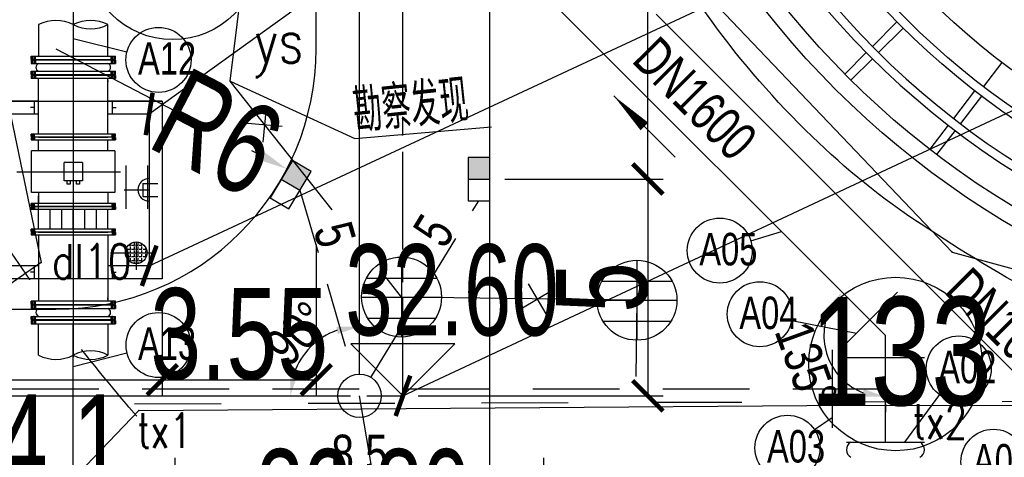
# Model space of a CAD drawing. Header units: millimetres. Extents: x 1371 to 38096, y 232 to 174236.
# Tile 30 of 84: x 19113 to 19135, y 86990 to 87000. Entities that reach past the tile are written whole.
import ezdxf

# ---------------------------------------------------------------- set-up
doc = ezdxf.new("R2010")
doc.units = ezdxf.units.MM
doc.header["$LTSCALE"] = 10
for name, pattern in [('CENTER2', [1.125, 0.75, -0.125, 0.125, -0.125]), ('CONTINOUS', [0]), ('DASHED', [0.75, 0.5, -0.25]), ('X22', [10, 6, -1.2, 1.6, -1.2]), ('X23', [18, 6, -2, 6, -1.2, 1.6, -1.2]), ('X6', [2, 1, -1])]:
    doc.linetypes.add(name, pattern=pattern)
for name, color, linetype in [('0提标-单体内线', 31, 'Continuous'), ('0提标-单体外线', 1, 'Continuous'), ('0提标-单体编号-平面图', 3, 'Continuous'), ('0提标-单体编号-管线图', 2, 'Continuous'), ('0提标-坐标', 3, 'Continuous'), ('0提标-尺寸标注-平面 定位图', 3, 'Continuous'), ('0提标-管-中水管', 2, '回用管'), ('0提标-管-工艺管', 1, '工艺管'), ('0提标-管-工艺管标注', 2, 'CONTINOUS'), ('0提标-管-管位', 3, 'CONTINOUS'), ('0提标-管-给水管标注', 3, 'CONTINOUS'), ('0提标-管-雨水插旗', 2, 'Continuous'), ('0提标-管-雨水管', 4, '厂区雨水管'), ('0提标-管-雨水连管', 3, 'DASHED'), ('0提标-道路', 2, 'Continuous'), ('0提标-道路中心线', 5, 'Continuous'), ('0提标-雨水口', 7, 'Continuous'), ('DLSS', 30, 'Continuous'), ('LOCKUP', 7, 'Continuous'), ('ZBTZ', 8, 'Continuous'), ('电力', 180, 'Continuous'), ('通迅', 180, 'Continuous'), ('雨水', 180, 'Continuous')]:
    doc.layers.add(name, color=color, linetype=linetype)
doc.styles.add('HZ', font='rs.shx', dxfattribs={"width": 0.8, "bigfont": 'hztxt.shx'})
doc.styles.add('SMEDI', font='smsim1.shx', dxfattribs={"width": 0.75, "bigfont": 'smfs.shx'})
doc.styles.add('SMEDI_KC', font='smsim1.shx', dxfattribs={"width": 0.8, "bigfont": 'smfs.shx'})
doc.styles.add('songti', font='txt', dxfattribs={"width": 0.75})
doc.styles.add('宋体', font='smsim1.shx', dxfattribs={"bigfont": 'smfs.shx'})
doc.linetypes.add('厂区雨水管', pattern='A,4,-0.5,["YS",songti,S=0.4,R=0,X=-0.2,Y=-0.2],-0.7', length=5.2)
doc.linetypes.add('回用管', pattern='A,4,-0.5,["HY",songti,S=0.4,R=0,X=-0.2,Y=-0.2],-0.7', length=5.2)
doc.linetypes.add('工艺管', pattern='A,4,-0.5,["W",songti,S=0.4,R=0,X=-0.2,Y=-0.2],-0.7', length=5.2)
doc.dimstyles.new('1-350', dxfattribs={"dimscale": 0.35, "dimtxt": 2.5, "dimasz": 1.5, "dimexe": 1, "dimexo": 1, "dimgap": 0, "dimtad": 1, "dimzin": 9, "dimdsep": 46, "dimtxsty": 'SMEDI_KC', "dimblk": 'ARCHTICK', "dimcen": 0, "dimdle": 1, "dimclrd": 7, "dimclre": 7, "dimclrt": 256, "dimadec": 0, "dimazin": 2, "dimtfac": 1, "dimtmove": 2, "dimatfit": 3, "dimfxl": 0, "dimtolj": 1, "dimtzin": 0, "dimarcsym": 0})
doc.dimstyles.new('1-700', dxfattribs={"dimscale": 0.7, "dimtxt": 3, "dimasz": 1, "dimexe": 0.5, "dimexo": 0.5, "dimgap": 0, "dimtad": 1, "dimdsep": 46, "dimtxsty": 'SMEDI', "dimblk1": 'ARCHTICK', "dimblk2": 'ARCHTICK', "dimsah": 1, "dimcen": 0, "dimclrd": 7, "dimclre": 7, "dimclrt": 3, "dimazin": 0, "dimtfac": 1, "dimtix": 1, "dimtmove": 2, "dimatfit": 3, "dimldrblk": 'ARCHTICK', "dimfxl": 0, "dimtolj": 1, "dimtzin": 0, "dimarcsym": 0})

# ---------------------------------------------------------------- blocks, each defined once
blk = doc.blocks.new('*U325')
at = {"layer": 'DLSS', "color": 8, "linetype": 'X6', "ltscale": 0.2, "flags": 128}
blk.add_lwpolyline([(19128.901, 86983.109, -0.006008), (19126.482, 86983.888, -0.009596), (19124.983, 86984.423, -0.003772), (19120.914, 86985.999, -0.023509), (19120.276, 86986.287, -0.058244), (19118.922, 86987.189, -0.032118), (19116.804, 86989.234, -0.004511), (19116.044, 86990.084, -0.003533), (19115.091, 86991.185, -0.016319), (19113.473, 86993.211, -0.017727), (19112.114, 86995.174, -0.072162), (19111.058, 86997.5, -0.043639), (19110.243, 87001.63, -0.015853), (19109.998, 87004.847, -0.045644), (19110.051, 87005.968, -0.004364), (19110.642, 87009.96, -0.001496), (19112.502, 87021.585, -0.000061), (19116.89, 87048.47, -0.000361), (19117.635, 87053.012, -0.000762), (19118.141, 87056.053, 0.000141), (19120.891, 87072.456, 0.004463), (19121.666, 87077.355, 0.002008), (19123.247, 87088.265), (19123.247, 87088.265), (19123.247, 87088.265), (19123.247, 87088.265)], format="xyb", dxfattribs=at)
at = {"layer": 'DLSS', "color": 8, "linetype": 'X6', "ltscale": 0.2, "elevation": 32.947, "flags": 128}
blk.add_lwpolyline([(19165.278, 86991.325), (19115.091, 86991.185)], dxfattribs=at)
at = {"layer": 'ZBTZ', "color": 8, "ltscale": 0.3}
for p, q in [((19115.088, 86995.685), (19115.088, 86996.685)), ((19115.588, 86995.685), (19115.588, 86996.685))]:
    blk.add_line(p, q, dxfattribs=at)
at = {"layer": 'ZBTZ', "color": 8, "linetype": 'Continuous', "ltscale": 0.3, "flags": 128}
blk.add_lwpolyline([(19144.124, 86991.266, -0.010469), (19142.294, 86991.603, -0.01862), (19141.278, 86991.852, -0.004581), (19138.967, 86992.533, -0.009828), (19137.899, 86992.882, -0.041192), (19136.302, 86993.59, -0.021287), (19133.411, 86995.333, -0.046319), (19130.897, 86997.356, -0.042421), (19128.586, 87000.013, -0.042667), (19126.847, 87002.877, -0.039238), (19125.489, 87006.256, -0.026288), (19124.69, 87009.373, -0.034518), (19124.373, 87011.804, -0.035404), (19124.397, 87014.123, -0.024252), (19124.834, 87017.478, -0.04258), (19125.534, 87020.076, -0.028091), (19127.137, 87023.821, -0.076919), (19129.041, 87026.522, -0.035283), (19134.373, 87031.318, -0.084745), (19138.028, 87033.282, -0.058753), (19143.864, 87034.504)], format="xyb", dxfattribs=at)
at = {"layer": '电力', "color": 8, "linetype": 'Continuous', "ltscale": 0.3}
for p in [(19134.131, 86994.689, 32.879), (19113.122, 86994.452, 33.135)]:
    blk.add_point(p, dxfattribs=at)
at = {"layer": '雨水', "color": 8, "linetype": 'Continuous', "elevation": 33.102, "flags": 128}
blk.add_lwpolyline([(19117.481, 86998.631), (19120.355, 86997.309), (19123.506, 86997.582)], dxfattribs=at)
at = {"layer": '雨水', "color": 8, "linetype": 'Continuous', "ltscale": 0.3}
for p in [(19117.481, 86998.631, 33.102), (19121.434, 86993.654, 33.083), (19126.861, 86993.581, 33.896)]:
    blk.add_point(p, dxfattribs=at)
at = {"layer": '电力', "color": 8, "linetype": 'Continuous', "ltscale": 0.3, "style": 'HZ', "width": 0.8}
blk.add_text('dl10', height=0.8, dxfattribs=at).set_placement((19113.372, 86994.077, 33.135))
at = {"layer": '雨水', "color": 8, "linetype": 'Continuous', "ltscale": 0.3, "style": 'HZ', "width": 0.8}
blk.add_text('ys', height=1, dxfattribs=at).set_placement((19118.044, 86999.057, 33.102))
at = {"layer": '雨水', "color": 8, "linetype": 'Continuous', "ltscale": 0.3, "style": '宋体', "width": 0.7}
blk.add_text('勘察发现', height=1, rotation=6.0127, dxfattribs=at).set_placement((19120.372, 86997.433))
blk = doc.blocks.new('*D290')
at = {"layer": '0提标-管-管位', "color": 7, "lineweight": -2, "ltscale": 0.3}
blk.add_arc((19099.581, 86991.376), 1.482, 20.4092, 73.7833, dxfattribs=at)
at = {"layer": '0提标-管-管位', "color": 7, "ltscale": 0.3}
for points in [[(19099.985, 86992.711), (19100.004, 86992.885), (19099.472, 86992.853)], [(19101.055, 86991.908), (19100.883, 86991.877), (19101.062, 86991.376)]]:
    blk.add_solid(points, dxfattribs=at)
at = {"layer": 'Defpoints', "color": 0, "ltscale": 0.3}
for p in [(19097.015, 87026.382), (19100.845, 86992.147), (19099.544, 86991.874), (19100.081, 86991.376), (19119.966, 86991.376)]:
    blk.add_point(p, dxfattribs=at)
at = {"layer": '0提标-管-管位', "ltscale": 0.3, "insert": (19100.887, 86992.781), "char_height": 0.875, "attachment_point": 5, "rotation": 317.0962, "style": 'SMEDI_KC'}
blk.add_mtext('\\A1;94°', dxfattribs=at)
blk = doc.blocks.new('_ARCHTICK')
at = {"color": 0, "linetype": 'ByBlock', "const_width": 0.15}
blk.add_lwpolyline([(-0.5, -0.5), (0.5, 0.5)], dxfattribs=at)
blk = doc.blocks.new('*D280')
at = {"layer": '0提标-管-管位', "color": 7, "lineweight": -2, "ltscale": 0.3}
for p, q in [((19116.217, 86989.414), (19116.217, 86989.948)), ((19124.717, 86989.414), (19124.717, 86989.948)), ((19116.742, 86989.598), (19124.192, 86989.598))]:
    blk.add_line(p, q, dxfattribs=at)
at = {"layer": '0提标-管-管位', "color": 7, "ltscale": 0.3}
for points in [[(19116.742, 86989.686), (19116.742, 86989.511), (19116.217, 86989.598)], [(19124.192, 86989.686), (19124.192, 86989.511), (19124.717, 86989.598)]]:
    blk.add_solid(points, dxfattribs=at)
at = {"layer": 'Defpoints', "color": 0, "ltscale": 0.3}
for p in [(19124.717, 86989.598), (19116.217, 86989.064), (19124.717, 86989.064)]:
    blk.add_point(p, dxfattribs=at)
at = {"layer": '0提标-管-管位', "ltscale": 0.3, "insert": (19120.467, 86990.036), "char_height": 0.875, "attachment_point": 5, "style": 'SMEDI_KC'}
blk.add_mtext('\\A1;8.5', dxfattribs=at)
blk = doc.blocks.new('*D279')
at = {"layer": '0提标-管-管位', "color": 7, "lineweight": -2, "ltscale": 0.3}
blk.add_arc((19120.466, 86991.376), 1.597, 108.9202, 161.0798, dxfattribs=at)
at = {"layer": '0提标-管-管位', "color": 7, "ltscale": 0.3}
for points in [[(19119.934, 86992.973), (19119.962, 86992.8), (19120.466, 86992.973)], [(19119.041, 86991.879), (19118.869, 86991.908), (19118.869, 86991.376)]]:
    blk.add_solid(points, dxfattribs=at)
at = {"layer": 'Defpoints', "color": 0, "ltscale": 0.3}
for p in [(19120.466, 87023.876), (19119.667, 86992.759), (19120.466, 86991.876), (19100.883, 86991.376), (19119.966, 86991.376)]:
    blk.add_point(p, dxfattribs=at)
at = {"layer": '0提标-管-管位', "ltscale": 0.3, "insert": (19119.027, 86992.814), "char_height": 0.875, "attachment_point": 5, "rotation": 45, "style": 'SMEDI_KC'}
blk.add_mtext('\\A1;90°', dxfattribs=at)
blk = doc.blocks.new('*D273')
at = {"layer": '0提标-管-管位', "color": 7, "lineweight": -2, "ltscale": 0.3}
blk.add_arc((19040.457, 86991.538), 1.867, 241.1671, 343.8329, dxfattribs=at)
at = {"layer": '0提标-管-管位', "color": 7, "ltscale": 0.3}
for points in [[(19042.163, 86991.031), (19042.336, 86991.006), (19042.323, 86991.538)], [(19039.504, 86989.833), (19039.609, 86989.973), (19039.137, 86990.218)]]:
    blk.add_solid(points, dxfattribs=at)
at = {"layer": 'Defpoints', "color": 0, "ltscale": 0.3}
for p in [(19040.457, 86991.538), (19040.457, 86991.538), (19132.589, 86991.538), (19040.457, 86989.671), (19038.176, 86989.257)]:
    blk.add_point(p, dxfattribs=at)
at = {"layer": '0提标-管-管位', "ltscale": 0.3, "insert": (19041.004, 86990.218), "char_height": 0.875, "attachment_point": 5, "rotation": 22.5, "style": 'SMEDI_KC'}
blk.add_mtext('\\A1;135°', dxfattribs=at)
blk = doc.blocks.new('*D272')
at = {"layer": '0提标-管-管位', "color": 7, "lineweight": -2, "ltscale": 0.3}
blk.add_line((19132.589, 86991.188), (19132.589, 86991.001), dxfattribs=at)
blk.add_arc((19132.589, 86992.768), 1.417, 156.3498, 248.6502, dxfattribs=at)
at = {"layer": '0提标-管-管位', "color": 7, "ltscale": 0.3}
for points in [[(19131.219, 86993.386), (19131.364, 86993.287), (19131.587, 86993.77)], [(19132.09, 86991.534), (19132.057, 86991.362), (19132.589, 86991.351)]]:
    blk.add_solid(points, dxfattribs=at)
at = {"layer": 'Defpoints', "color": 0, "ltscale": 0.3}
for p in [(19122.612, 87002.745), (19132.589, 86992.768), (19132.589, 86992.768), (19131.587, 86991.766), (19132.589, 86991.538)]:
    blk.add_point(p, dxfattribs=at)
at = {"layer": '0提标-管-管位', "ltscale": 0.3, "insert": (19130.76, 86992.104), "char_height": 0.875, "attachment_point": 5, "rotation": 289.951, "style": 'SMEDI_KC'}
blk.add_mtext('\\A1;135°', dxfattribs=at)
blk = doc.blocks.new('*D271')
at = {"layer": '0提标-管-管位', "color": 7, "lineweight": -2, "ltscale": 0.3}
blk.add_arc((19122.466, 87002.891), 1.868, 331.1554, 73.8446, dxfattribs=at)
at = {"layer": '0提标-管-管位', "color": 7, "ltscale": 0.3}
for points in [[(19122.973, 87004.599), (19122.998, 87004.772), (19122.466, 87004.76)], [(19124.172, 87001.938), (19124.032, 87002.043), (19123.787, 87001.571)]]:
    blk.add_solid(points, dxfattribs=at)
at = {"layer": 'Defpoints', "color": 0, "ltscale": 0.3}
for p in [(19122.466, 87100.676), (19122.466, 87003.099), (19124.334, 87002.891), (19122.612, 87002.745), (19132.589, 86992.768)]:
    blk.add_point(p, dxfattribs=at)
at = {"layer": '0提标-管-管位', "ltscale": 0.3, "insert": (19124.596, 87003.774), "char_height": 0.875, "attachment_point": 5, "rotation": 292.5, "style": 'SMEDI_KC'}
blk.add_mtext('\\A1;135°', dxfattribs=at)
blk = doc.blocks.new('*D173')
at = {"layer": '0提标-尺寸标注-平面 定位图', "color": 7, "lineweight": -2}
for p, q in [((19123.816, 87026.376), (19127.462, 87026.376)), ((19127.112, 86996.376), (19127.112, 87026.376)), ((19123.816, 86996.376), (19127.462, 86996.376))]:
    blk.add_line(p, q, dxfattribs=at)
at = {"layer": 'Defpoints', "color": 0}
for p in [(19123.466, 87026.376), (19127.112, 87026.376), (19123.466, 86996.376)]:
    blk.add_point(p, dxfattribs=at)
at = {"layer": '0提标-尺寸标注-平面 定位图', "color": 7, "lineweight": -2, "xscale": 0.7, "yscale": 0.7, "zscale": 0.7}
for p, rotation in [((19127.112, 87026.376), 90), ((19127.112, 86996.376), 270)]:
    blk.add_blockref('_ARCHTICK', p, dxfattribs=dict(at, rotation=rotation))
at = {"layer": '0提标-尺寸标注-平面 定位图', "color": 3, "insert": (19126.062, 87011.376), "char_height": 2.1, "attachment_point": 5, "rotation": 90, "style": 'SMEDI'}
blk.add_mtext('\\A1;30', dxfattribs=at)
blk = doc.blocks.new('*D172')
at = {"layer": '0提标-尺寸标注-平面 定位图', "color": 7, "lineweight": -2}
for p, q in [((19123.816, 86996.376), (19127.462, 86996.376)), ((19127.112, 86996.376), (19127.112, 86991.376)), ((19121.816, 86991.376), (19127.462, 86991.376))]:
    blk.add_line(p, q, dxfattribs=at)
at = {"layer": 'Defpoints', "color": 0}
for p in [(19123.466, 86996.376), (19121.466, 86991.376), (19127.112, 86991.376)]:
    blk.add_point(p, dxfattribs=at)
at = {"layer": '0提标-尺寸标注-平面 定位图', "color": 7, "lineweight": -2, "xscale": 0.7, "yscale": 0.7, "zscale": 0.7}
for p, rotation in [((19127.112, 86996.376), 90), ((19127.112, 86991.376), 270)]:
    blk.add_blockref('_ARCHTICK', p, dxfattribs=dict(at, rotation=rotation))
at = {"layer": '0提标-尺寸标注-平面 定位图', "color": 3, "insert": (19126.062, 86993.876), "char_height": 2.1, "attachment_point": 5, "rotation": 90, "style": 'SMEDI'}
blk.add_mtext('\\A1;5', dxfattribs=at)
blk = doc.blocks.new('A$C376B11A7')
at = {"layer": '0提标-雨水口', "linetype": 'Continuous'}
blk.add_hatch(color=256, dxfattribs=at).paths.add_polyline_path([(-0.25, 0.5), (-0.25, 0), (0.25, 0), (0.25, 0.5)])
blk.add_line((-0.25, 0), (0.25, 0), dxfattribs=at)
blk.add_lwpolyline([(-0.25, -0.5), (0.25, -0.5), (0.25, 0.5), (-0.25, 0.5)], close=True, dxfattribs=at)
blk = doc.blocks.new('*D160')
at = {"layer": '0提标-尺寸标注-平面 定位图', "color": 7, "lineweight": -2}
for p, q in [((19113.466, 86999.376), (19116.402, 86997.849)), ((19118.169, 86996.931), (19117.986, 86997.026))]:
    blk.add_line(p, q, dxfattribs=at)
at = {"layer": '0提标-尺寸标注-平面 定位图', "color": 7}
blk.add_solid([(19118.222, 86997.035), (19118.115, 86996.828), (19118.79, 86996.608)], dxfattribs=at)
at = {"layer": 'Defpoints', "color": 0}
for p in [(19113.466, 86999.376), (19118.79, 86996.608)]:
    blk.add_point(p, dxfattribs=at)
at = {"layer": '0提标-尺寸标注-平面 定位图', "color": 3, "insert": (19117.194, 86997.438), "char_height": 2.1, "attachment_point": 5, "rotation": 332.5342, "style": 'SMEDI'}
blk.add_mtext('\\A1;R6', dxfattribs=at)
blk = doc.blocks.new('*D146')
at = {"layer": '0提标-尺寸标注-平面 定位图', "color": 7, "lineweight": -2}
for p, q in [((19119.466, 86994.86), (19119.466, 86991.395)), ((19115.916, 86993.726), (19115.916, 86991.395)), ((19115.916, 86991.745), (19119.466, 86991.745))]:
    blk.add_line(p, q, dxfattribs=at)
at = {"layer": 'Defpoints', "color": 0}
for p in [(19119.466, 86995.21), (19115.916, 86994.076), (19119.466, 86991.745)]:
    blk.add_point(p, dxfattribs=at)
at = {"layer": '0提标-尺寸标注-平面 定位图', "color": 7, "lineweight": -2, "xscale": 0.7, "yscale": 0.7, "zscale": 0.7, "rotation": 180}
blk.add_blockref('_ARCHTICK', (19115.916, 86991.745), dxfattribs=at)
at = {"layer": '0提标-尺寸标注-平面 定位图', "color": 7, "lineweight": -2, "xscale": 0.7, "yscale": 0.7, "zscale": 0.7}
blk.add_blockref('_ARCHTICK', (19119.466, 86991.745), dxfattribs=at)
at = {"layer": '0提标-尺寸标注-平面 定位图', "color": 3, "insert": (19117.691, 86992.795), "char_height": 2.1, "attachment_point": 5, "style": 'SMEDI'}
blk.add_mtext('\\A1;3.55', dxfattribs=at)
blk = doc.blocks.new('*D144')
at = {"layer": '0提标-尺寸标注-平面 定位图', "color": 7, "lineweight": -2}
for p, q in [((19111.466, 86993.376), (19109.787, 86993.376)), ((19110.137, 86993.376), (19110.137, 86989.376)), ((19112.379, 86989.376), (19109.787, 86989.376))]:
    blk.add_line(p, q, dxfattribs=at)
at = {"layer": 'Defpoints', "color": 0}
for p in [(19111.816, 86993.376), (19110.137, 86989.376), (19112.729, 86989.376)]:
    blk.add_point(p, dxfattribs=at)
at = {"layer": '0提标-尺寸标注-平面 定位图', "color": 7, "lineweight": -2, "xscale": 0.7, "yscale": 0.7, "zscale": 0.7}
for p, rotation in [((19110.137, 86993.376), 90), ((19110.137, 86989.376), 270)]:
    blk.add_blockref('_ARCHTICK', p, dxfattribs=dict(at, rotation=rotation))
at = {"layer": '0提标-尺寸标注-平面 定位图', "color": 3, "insert": (19109.087, 86991.376), "char_height": 2.1, "attachment_point": 5, "rotation": 90, "style": 'SMEDI'}
blk.add_mtext('\\A1;4', dxfattribs=at)
blk = doc.blocks.new('*D143')
at = {"layer": '0提标-尺寸标注-平面 定位图', "color": 7, "lineweight": -2}
for p, q in [((19111.816, 86993.726), (19111.816, 86991.395)), ((19115.916, 86993.726), (19115.916, 86991.395)), ((19111.816, 86991.745), (19115.916, 86991.745))]:
    blk.add_line(p, q, dxfattribs=at)
at = {"layer": 'Defpoints', "color": 0}
for p in [(19111.816, 86994.076), (19115.916, 86994.076), (19115.916, 86991.745)]:
    blk.add_point(p, dxfattribs=at)
at = {"layer": '0提标-尺寸标注-平面 定位图', "color": 7, "lineweight": -2, "xscale": 0.7, "yscale": 0.7, "zscale": 0.7, "rotation": 180}
blk.add_blockref('_ARCHTICK', (19111.816, 86991.745), dxfattribs=at)
at = {"layer": '0提标-尺寸标注-平面 定位图', "color": 7, "lineweight": -2, "xscale": 0.7, "yscale": 0.7, "zscale": 0.7}
blk.add_blockref('_ARCHTICK', (19115.916, 86991.745), dxfattribs=at)
at = {"layer": '0提标-尺寸标注-平面 定位图', "color": 3, "insert": (19113.565, 86990.359), "char_height": 2.1, "attachment_point": 5, "style": 'SMEDI'}
blk.add_mtext('\\A1;4.1', dxfattribs=at)
blk = doc.blocks.new('A$C49186035')
at = {"layer": '0提标-单体内线'}
h = blk.add_hatch(dxfattribs=at)
h.set_pattern_fill('ANGLE', color=256, scale=0.0125, style=0)
h.set_pattern_definition([(270, (-15.000615, 100.79538), (-0.0873125, 0), [0.0635, -0.0238125]), (180, (-15.000615, 100.79538), (-5e-18, 0.0873125), [0.0635, -0.0238125])])
h.paths.add_polyline_path([(1.87, 1.45), (1.87, 1.7, -0.414214), (2.12, 1.45)])
h.paths.add_polyline_path([(1.87, 1.7), (1.87, 1.2, -1)])
h.paths.add_polyline_path([(1.87, 1.2), (1.87, 1.45), (2.12, 1.45, -0.414214)])
for p, q in [((-1.63, 2.05), (2.47, 2.05)), ((-1.63, 2.05), (-1.63, 0.8)), ((2.47, 2.05), (2.47, 0.8)), ((0.27, 1.6), (0.27, 1.95)), ((0.57, 1.6), (0.57, 1.95)), ((1.87, 0.861), (1.87, 1.846)), ((-1.33, 1.75), (-1.33, 0.8)), ((-1.33, 1.75), (2.17, 1.75)), ((0.27, 1.6), (0.57, 1.6)), ((0.42, 1.173), (0.42, 1.75)), ((2.17, 1.75), (2.17, 0.8)), ((1.627, 1.45), (2.261, 1.45)), ((-2.666, -0.969), (-2.666, 0.97)), ((-2.591, 0.97), (-2.666, 0.97)), ((-2.591, 0.939), (-2.666, 0.939)), ((-2.591, 0.875), (-2.591, 0.97)), ((-2.571, 0.97), (-2.496, 0.97)), ((-2.571, 0.875), (-2.571, 0.97)), ((-2.571, 0.939), (-2.496, 0.939)), ((-2.496, -0.969), (-2.496, 0.97)), ((-2.241, 0.97), (-2.316, 0.97)), ((-2.316, -0.969), (-2.316, 0.97)), ((-2.241, 0.939), (-2.316, 0.939)), ((-2.241, 0.875), (-2.241, 0.97)), ((-2.221, 0.97), (-2.146, 0.97)), ((-2.221, 0.875), (-2.221, 0.97)), ((-2.221, 0.939), (-2.146, 0.939)), ((-2.146, 0.97), (-2.146, -0.969)), ((-1.48, 0.9), (-1.48, 0.989)), ((-0.804, 0.92), (-0.876, 0.92)), ((-0.804, 0.92), (-0.876, 0.92)), ((-0.868, 0.97), (-0.868, -0.97)), ((-0.812, 0.97), (-0.868, 0.97)), ((-0.868, 0.97), (-0.868, -0.97)), ((-0.812, 0.97), (-0.868, 0.97)), ((-0.812, 0.946), (-0.868, 0.946)), ((-0.812, 0.946), (-0.868, 0.946)), ((-0.812, 0.894), (-0.812, 0.97)), ((-0.812, 0.894), (-0.812, 0.97)), ((-0.8, 0.92), (-0.728, 0.92)), ((-0.792, 0.894), (-0.792, 0.97)), ((-0.792, 0.97), (-0.736, 0.97)), ((-0.792, 0.946), (-0.736, 0.946)), ((-0.736, -0.97), (-0.736, 0.97)), ((-0.48, 0.96), (0.48, 0.96)), ((-0.48, 0.96), (-0.48, -0.96)), ((0, -1.3), (0, 1.088)), ((0.48, 0.96), (0.48, -0.96)), ((0.8, 0.92), (0.728, 0.92)), ((0.8, 0.92), (0.728, 0.92)), ((0.736, 0.97), (0.736, -0.97)), ((0.792, 0.97), (0.736, 0.97)), ((0.792, 0.97), (0.736, 0.97)), ((0.792, 0.946), (0.736, 0.946)), ((0.792, 0.946), (0.736, 0.946)), ((0.792, 0.894), (0.792, 0.97)), ((0.792, 0.894), (0.792, 0.97)), ((0.804, 0.92), (0.876, 0.92)), ((0.812, 0.894), (0.812, 0.97)), ((0.812, 0.97), (0.868, 0.97)), ((0.812, 0.946), (0.868, 0.946)), ((0.868, -0.97), (0.868, 0.97)), ((1.39, 0.92), (1.318, 0.92)), ((1.39, 0.92), (1.318, 0.92)), ((1.326, 0.97), (1.326, -0.97)), ((1.382, 0.97), (1.326, 0.97)), ((1.326, 0.97), (1.326, -0.97)), ((1.382, 0.97), (1.326, 0.97)), ((1.326, 0.97), (1.326, -0.97)), ((1.382, 0.946), (1.326, 0.946)), ((1.382, 0.946), (1.326, 0.946)), ((1.382, 0.894), (1.382, 0.97)), ((1.382, 0.894), (1.382, 0.97)), ((1.394, 0.92), (1.466, 0.92)), ((1.402, 0.894), (1.402, 0.97)), ((1.402, 0.97), (1.458, 0.97)), ((1.402, 0.946), (1.458, 0.946)), ((1.458, -0.97), (1.458, 0.97)), ((2.32, 0.9), (2.32, 0.989)), ((3.061, 0.97), (2.986, 0.97)), ((2.986, 0.97), (2.986, -0.969)), ((3.061, 0.939), (2.986, 0.939)), ((3.061, 0.875), (3.061, 0.97)), ((3.081, 0.97), (3.155, 0.97)), ((3.081, 0.875), (3.081, 0.97)), ((3.081, 0.939), (3.155, 0.939)), ((3.155, -0.969), (3.155, 0.97)), ((3.411, 0.97), (3.336, 0.97)), ((3.336, -0.969), (3.336, 0.97)), ((3.411, 0.939), (3.336, 0.939)), ((3.411, 0.875), (3.411, 0.97)), ((3.431, 0.97), (3.505, 0.97)), ((3.431, 0.875), (3.431, 0.97)), ((3.431, 0.939), (3.505, 0.939)), ((3.505, -0.969), (3.505, 0.97)), ((-2.666, 0.8), (-3.391, 0.8)), ((-2.707, 0.8), (-2.739, 0.8)), ((-2.583, 0.907), (-2.674, 0.907)), ((-2.591, 0.875), (-2.666, 0.875)), ((-2.583, 0.86), (-2.591, 0.875)), ((-2.583, -0.859), (-2.583, 0.86)), ((-2.583, -0.8), (-2.583, 0.8)), ((-2.583, -0.8), (-2.583, 0.8)), ((-2.579, 0.907), (-2.488, 0.907)), ((-2.579, 0.86), (-2.571, 0.875)), ((-2.579, 0.86), (-2.579, -0.859)), ((-2.579, -0.8), (-2.579, 0.8)), ((-2.571, 0.875), (-2.496, 0.875)), ((-2.233, 0.907), (-2.324, 0.907)), ((-2.241, 0.875), (-2.316, 0.875)), ((-2.233, 0.86), (-2.241, 0.875)), ((-2.233, 0.86), (-2.233, -0.859)), ((-2.233, -0.8), (-2.233, 0.8)), ((-2.229, 0.907), (-2.138, 0.907)), ((-2.229, 0.86), (-2.221, 0.875)), ((-2.229, -0.859), (-2.229, 0.86)), ((-2.229, -0.8), (-2.229, 0.8)), ((-2.229, -0.8), (-2.229, 0.8)), ((-2.221, 0.875), (-2.146, 0.875)), ((-0.868, 0.8), (-2.146, 0.8)), ((-2.105, 0.8), (-2.073, 0.8)), ((-1.63, 0.9), (-1.33, 0.9)), ((-0.812, 0.894), (-0.868, 0.894)), ((-0.812, 0.894), (-0.868, 0.894)), ((-0.804, 0.885), (-0.812, 0.894)), ((-0.804, 0.885), (-0.812, 0.894)), ((-0.804, -0.885), (-0.804, 0.885)), ((-0.804, -0.885), (-0.804, 0.885)), ((-0.804, -0.8), (-0.804, 0.8)), ((-0.804, -0.8), (-0.804, 0.8)), ((-0.8, 0.885), (-0.792, 0.894)), ((-0.8, 0.885), (-0.8, -0.885)), ((-0.8, -0.8), (-0.8, 0.8)), ((-0.792, 0.894), (-0.736, 0.894)), ((-0.48, 0.8), (-0.736, 0.8)), ((0.48, 0.8), (0.736, 0.8)), ((0.792, 0.894), (0.736, 0.894)), ((0.792, 0.894), (0.736, 0.894)), ((0.8, 0.885), (0.792, 0.894)), ((0.8, 0.885), (0.792, 0.894)), ((0.8, -0.885), (0.8, 0.885)), ((0.8, -0.885), (0.8, 0.885)), ((0.8, -0.8), (0.8, 0.8)), ((0.8, -0.8), (0.8, 0.8)), ((0.804, 0.885), (0.812, 0.894)), ((0.804, 0.885), (0.804, -0.885)), ((0.804, -0.8), (0.804, 0.8)), ((0.812, 0.894), (0.868, 0.894)), ((1.326, 0.8), (0.868, 0.8)), ((1.382, 0.894), (1.326, 0.894)), ((1.382, 0.894), (1.326, 0.894)), ((1.39, 0.885), (1.382, 0.894)), ((1.39, 0.885), (1.382, 0.894)), ((1.39, -0.885), (1.39, 0.885)), ((1.39, -0.885), (1.39, 0.885)), ((1.39, -0.8), (1.39, 0.8)), ((1.39, -0.8), (1.39, 0.8)), ((1.394, 0.885), (1.402, 0.894)), ((1.394, 0.885), (1.394, -0.885)), ((1.394, -0.8), (1.394, 0.8)), ((1.402, 0.894), (1.458, 0.894)), ((1.458, 0.8), (2.986, 0.8)), ((2.17, 0.9), (2.47, 0.9)), ((2.944, 0.8), (2.912, 0.8)), ((3.069, 0.907), (2.978, 0.907)), ((3.061, 0.875), (2.986, 0.875)), ((3.069, 0.86), (3.061, 0.875)), ((3.069, -0.859), (3.069, 0.86)), ((3.069, -0.8), (3.069, 0.8)), ((3.069, -0.8), (3.069, 0.8)), ((3.073, 0.907), (3.163, 0.907)), ((3.073, 0.86), (3.081, 0.875)), ((3.073, 0.86), (3.073, -0.859)), ((3.073, -0.8), (3.073, 0.8)), ((3.081, 0.875), (3.155, 0.875)), ((3.419, 0.907), (3.328, 0.907)), ((3.411, 0.875), (3.336, 0.875)), ((3.419, 0.86), (3.411, 0.875)), ((3.419, 0.86), (3.419, -0.859)), ((3.419, -0.8), (3.419, 0.8)), ((3.423, 0.907), (3.513, 0.907)), ((3.423, 0.86), (3.431, 0.875)), ((3.423, -0.859), (3.423, 0.86)), ((3.423, -0.8), (3.423, 0.8)), ((3.423, -0.8), (3.423, 0.8)), ((3.431, 0.875), (3.505, 0.875)), ((3.505, 0.8), (4.23, 0.8)), ((3.547, 0.8), (3.579, 0.8)), ((1.326, 0.533), (0.868, 0.533)), ((1.326, 0.267), (0.868, 0.267)), ((-3.475, 0), (4.278, 0)), ((-1.63, 0), (-1.63, 0)), ((-1.33, 0), (-1.33, 0)), ((-0.213, 0.213), (0.213, 0.213)), ((-0.213, 0.213), (-0.213, -0.213)), ((0.213, 0.213), (0.213, -0.213)), ((0.213, 0.142), (0.284, 0.142)), ((0.284, 0.071), (0.213, 0.071)), ((0.284, 0.142), (0.284, 0.071)), ((1.326, 0), (0.868, 0)), ((2.17, 0), (2.17, 0)), ((2.47, 0), (2.47, 0)), ((0.213, -0.213), (-0.213, -0.213)), ((0.213, -0.071), (0.284, -0.071)), ((0.284, -0.142), (0.213, -0.142)), ((0.284, -0.071), (0.284, -0.142)), ((1.326, -0.267), (0.868, -0.267)), ((1.326, -0.533), (0.868, -0.533)), ((-3.391, -0.8), (-2.666, -0.8)), ((-2.583, -0.905), (-2.674, -0.905)), ((-2.591, -0.873), (-2.666, -0.873)), ((-2.583, -0.859), (-2.591, -0.873)), ((-2.591, -0.873), (-2.591, -0.969)), ((-2.579, -0.859), (-2.571, -0.873)), ((-2.579, -0.905), (-2.488, -0.905)), ((-2.571, -0.873), (-2.496, -0.873)), ((-2.571, -0.873), (-2.571, -0.969)), ((-2.233, -0.905), (-2.324, -0.905)), ((-2.241, -0.873), (-2.316, -0.873)), ((-2.233, -0.859), (-2.241, -0.873)), ((-2.241, -0.873), (-2.241, -0.969)), ((-2.229, -0.859), (-2.221, -0.873)), ((-2.229, -0.905), (-2.138, -0.905)), ((-2.221, -0.873), (-2.146, -0.873)), ((-2.221, -0.873), (-2.221, -0.969)), ((-0.868, -0.8), (-2.146, -0.8)), ((-1.63, -0.8), (-1.63, -2.05)), ((-1.63, -0.8), (-1.63, -0.8)), ((-1.63, -0.9), (-1.33, -0.9)), ((-1.48, -0.9), (-1.48, -0.99)), ((-1.33, -0.8), (-1.33, -1.75)), ((-1.33, -0.8), (-1.33, -0.8)), ((-0.812, -0.894), (-0.868, -0.894)), ((-0.812, -0.894), (-0.868, -0.894)), ((-0.804, -0.885), (-0.812, -0.894)), ((-0.804, -0.885), (-0.812, -0.894)), ((-0.812, -0.894), (-0.812, -0.97)), ((-0.812, -0.894), (-0.812, -0.97)), ((-0.8, -0.885), (-0.792, -0.894)), ((-0.792, -0.894), (-0.792, -0.97)), ((-0.792, -0.894), (-0.736, -0.894)), ((-0.48, -0.8), (-0.736, -0.8)), ((0.48, -0.8), (0.736, -0.8)), ((1.176, -0.8), (0.554, -0.8)), ((0.792, -0.894), (0.736, -0.894)), ((0.792, -0.894), (0.736, -0.894)), ((0.8, -0.885), (0.792, -0.894)), ((0.8, -0.885), (0.792, -0.894)), ((0.792, -0.894), (0.792, -0.97)), ((0.792, -0.894), (0.792, -0.97)), ((0.804, -0.885), (0.812, -0.894)), ((0.812, -0.894), (0.812, -0.97)), ((0.812, -0.894), (0.868, -0.894)), ((1.326, -0.8), (0.926, -0.8)), ((1.382, -0.894), (1.326, -0.894)), ((1.382, -0.894), (1.326, -0.894)), ((1.39, -0.885), (1.382, -0.894)), ((1.39, -0.885), (1.382, -0.894)), ((1.382, -0.894), (1.382, -0.97)), ((1.382, -0.894), (1.382, -0.97)), ((1.394, -0.885), (1.402, -0.894)), ((1.402, -0.894), (1.402, -0.97)), ((1.402, -0.894), (1.458, -0.894)), ((1.458, -0.8), (2.986, -0.8)), ((2.17, -0.8), (2.17, -1.75)), ((2.17, -0.8), (2.17, -0.8)), ((2.17, -0.9), (2.47, -0.9)), ((2.32, -0.9), (2.32, -0.99)), ((2.47, -0.8), (2.47, -2.05)), ((2.47, -0.8), (2.47, -0.8)), ((3.069, -0.905), (2.978, -0.905)), ((3.061, -0.873), (2.986, -0.873)), ((3.069, -0.859), (3.061, -0.873)), ((3.061, -0.873), (3.061, -0.969)), ((3.073, -0.859), (3.081, -0.873)), ((3.073, -0.905), (3.163, -0.905)), ((3.081, -0.873), (3.155, -0.873)), ((3.081, -0.873), (3.081, -0.969)), ((3.419, -0.905), (3.328, -0.905)), ((3.411, -0.873), (3.336, -0.873)), ((3.419, -0.859), (3.411, -0.873)), ((3.411, -0.873), (3.411, -0.969)), ((3.423, -0.859), (3.431, -0.873)), ((3.423, -0.905), (3.513, -0.905)), ((3.431, -0.873), (3.505, -0.873)), ((3.431, -0.873), (3.431, -0.969)), ((4.23, -0.8), (3.505, -0.8)), ((-2.591, -0.937), (-2.666, -0.937)), ((-2.591, -0.969), (-2.666, -0.969)), ((-2.571, -0.937), (-2.496, -0.937)), ((-2.571, -0.969), (-2.496, -0.969)), ((-2.241, -0.937), (-2.316, -0.937)), ((-2.241, -0.969), (-2.316, -0.969)), ((-2.221, -0.937), (-2.146, -0.937)), ((-2.221, -0.969), (-2.146, -0.969)), ((-0.804, -0.92), (-0.876, -0.92)), ((-0.804, -0.92), (-0.876, -0.92)), ((-0.812, -0.946), (-0.868, -0.946)), ((-0.812, -0.946), (-0.868, -0.946)), ((-0.812, -0.97), (-0.868, -0.97)), ((-0.812, -0.97), (-0.868, -0.97)), ((-0.8, -0.92), (-0.728, -0.92)), ((-0.792, -0.946), (-0.736, -0.946)), ((-0.792, -0.97), (-0.736, -0.97)), ((0.48, -0.96), (-0.48, -0.96)), ((0.8, -0.92), (0.728, -0.92)), ((0.8, -0.92), (0.728, -0.92)), ((0.792, -0.946), (0.736, -0.946)), ((0.792, -0.946), (0.736, -0.946)), ((0.792, -0.97), (0.736, -0.97)), ((0.792, -0.97), (0.736, -0.97)), ((0.804, -0.92), (0.876, -0.92)), ((0.812, -0.946), (0.868, -0.946)), ((0.812, -0.97), (0.868, -0.97)), ((1.39, -0.92), (1.318, -0.92)), ((1.39, -0.92), (1.318, -0.92)), ((1.382, -0.946), (1.326, -0.946)), ((1.382, -0.946), (1.326, -0.946)), ((1.382, -0.97), (1.326, -0.97)), ((1.382, -0.97), (1.326, -0.97)), ((1.394, -0.92), (1.466, -0.92)), ((1.402, -0.946), (1.458, -0.946)), ((1.402, -0.97), (1.458, -0.97)), ((3.061, -0.937), (2.986, -0.937)), ((3.061, -0.969), (2.986, -0.969)), ((3.081, -0.937), (3.155, -0.937)), ((3.081, -0.969), (3.155, -0.969)), ((3.411, -0.937), (3.336, -0.937)), ((3.411, -0.969), (3.336, -0.969)), ((3.431, -0.937), (3.505, -0.937)), ((3.431, -0.969), (3.505, -0.969)), ((-1.33, -1.75), (2.17, -1.75)), ((0.27, -1.6), (0.57, -1.6)), ((0.27, -1.6), (0.27, -1.95)), ((0.57, -1.6), (0.57, -1.95)), ((-1.63, -2.05), (2.47, -2.05))]:
    blk.add_line(p, q, dxfattribs=at)
blk.add_circle((1.87, 1.45), 0.25, dxfattribs=at)
for centre, radius, start, end in [((0.42, 1.75), 0.261, 180, 0), ((-2.612, 0.4), 0.876, 152.8158, 207.1842), ((-4.17, 0.4), 0.876, 332.8158, 27.1842), ((-2.406, 0.763), 0.0976, 22.5639, 158.0626), ((3.245, 0.763), 0.0976, 21.9374, 157.4361), ((5.009, 0.4), 0.876, 152.8158, 207.1842), ((3.452, 0.4), 0.876, 332.8158, 27.1842), ((-2.612, -0.4), 0.876, 152.8158, 207.1842), ((3.452, -0.4), 0.876, 332.8158, 27.1842), ((-2.406, -0.763), 0.0976, 201.9374, 337.4361), ((3.245, -0.763), 0.0976, 202.5639, 338.0626), ((0.42, -1.75), 0.261, 0, 180)]:
    blk.add_arc(centre, radius, start, end, dxfattribs=at)
at = {"layer": '0提标-单体外线'}
blk.add_lwpolyline([(-1.63, 2.05), (2.47, 2.05), (2.47, -2.05), (-1.63, -2.05)], close=True, dxfattribs=at)
blk = doc.blocks.new('雨水')
at = {"layer": '雨水', "linetype": 'Continuous'}
for p, q in [((0, 1.492), (0, -1.492)), ((-1.314, 0.706), (1.314, 0.706)), ((-1.268, -0.786), (1.268, -0.786))]:
    blk.add_line(p, q, dxfattribs=at)
at = {"layer": '雨水', "lineweight": 25}
blk.add_line((-1.492, 0), (1.492, 0), dxfattribs=at)
blk.add_circle((0, 0), 1.492, dxfattribs=at)
blk = doc.blocks.new('一期二沉池')
at = {"color": 8, "linetype": 'DASHED', "ltscale": 200}
for p, q in [((19236.855, 86776.479), (19236.29, 86775.913)), ((19236.997, 86776.337), (19236.431, 86775.771)), ((19238.646, 86774.89), (19238.159, 86774.256)), ((19238.805, 86774.769), (19238.318, 86774.134))]:
    blk.add_line(p, q, dxfattribs=at)
at = {"color": 8}
for p, q in [((19236.148, 86775.771), (19235.653, 86775.276)), ((19236.29, 86775.63), (19235.795, 86775.135)), ((19239.273, 86775.543), (19238.847, 86774.988)), ((19238.038, 86774.097), (19237.612, 86773.542)), ((19238.196, 86773.975), (19237.77, 86773.42))]:
    blk.add_line(p, q, dxfattribs=at)
for major_axis, start_param, end_param in [((0.001, 20.4), -1.570727, 4.712458), ((0.727, 19.286), -0.711435, 5.499196), ((-1.217, 19.061), -0.822965, 5.407858), ((0, 20), -1.570772, 4.712413), ((0, 17.4), 4.712361, 10.995546), ((0.003, 18.3), -1.570656, 4.712529), ((-0.001, 18.1), 4.712341, 10.995526)]:
    blk.add_ellipse((19249.866, 86789.348), major_axis=major_axis, ratio=1, start_param=start_param, end_param=end_param, dxfattribs=at)
blk = doc.blocks.new('*U324')
at = {"layer": '0提标-单体编号-平面图', "ltscale": 0.3}
for centre in [(19116.16, 87001.592), (19132.823, 86992.109)]:
    blk.add_circle(centre, 2, dxfattribs=at)
at = {"layer": '0提标-单体编号-管线图', "ltscale": 0.3}
for p, q in [((19113.866, 86999.617), (19115.104, 86999.307)), ((19129.487, 86994.949), (19130.19, 86995.168)), ((19130.43, 86993.113), (19131.921, 86992.821)), ((19113.866, 86992.053), (19115.104, 86992.364)), ((19133.836, 86991.403), (19133.032, 86990.308)), ((19130.952, 86990.601), (19131.359, 86990.879))]:
    blk.add_line(p, q, dxfattribs=at)
for centre in [(19115.831, 86999.124), (19128.771, 86994.726), (19129.694, 86993.258), (19115.832, 86992.547), (19134.28, 86992.007), (19130.332, 86990.179), (19135.08, 86989.857)]:
    blk.add_circle(centre, 0.75, dxfattribs=at)
at = {"layer": '0提标-尺寸标注-平面 定位图'}
for points in [[(19122.666, 86992.576), (19120.266, 86992.576)], [(19120.266, 86992.576), (19121.466, 86991.376)], [(19122.666, 86992.576), (19121.466, 86991.376)]]:
    blk.add_lwpolyline(points, dxfattribs=at)
at = {"layer": '0提标-管-中水管', "ltscale": 0.4}
blk.add_line((19127.303, 87000.176), (19136.077, 86991.401), dxfattribs=at)
at = {"layer": '0提标-管-中水管', "linetype": 'DASHED', "ltscale": 0.4}
for p, q in [((19118.247, 86997.224, 33.896), (19118.317, 86998.021, 33.896)), ((19118.68, 86997.588, 33.896), (19117.883, 86997.658, 33.896)), ((19124.22, 86993.408, 33.896), (19124.908, 86993.815, 33.896)), ((19124.768, 86993.268, 33.896), (19124.361, 86993.956, 33.896))]:
    blk.add_line(p, q, dxfattribs=at)
at = {"layer": '0提标-管-工艺管', "ltscale": 0.4}
for p, q in [((19113.866, 87004.326), (19113.866, 86999.128)), ((19122.612, 87002.745), (19132.589, 86992.768)), ((19113.866, 86988.775), (19113.866, 86993.04)), ((19132.589, 86991.538), (19132.589, 86992.768)), ((19132.589, 86990.308), (19132.589, 86991.538))]:
    blk.add_line(p, q, dxfattribs=at)
at = {"layer": '0提标-管-工艺管', "color": 7, "ltscale": 0.4}
for p, q in [((19131.592, 86992.492), (19132.865, 86993.765)), ((19131.359, 86992.438), (19131.359, 86990.638)), ((19131.689, 86992.258), (19133.489, 86992.258)), ((19131.689, 86990.308), (19133.489, 86990.308))]:
    blk.add_line(p, q, dxfattribs=at)
at = {"layer": '0提标-管-工艺管', "linetype": 'DASHED', "ltscale": 0.4}
blk.add_lwpolyline([(19038.176, 86989.257), (19040.457, 86991.538), (19132.589, 86991.538)], dxfattribs=at)
at = {"layer": '0提标-管-工艺管', "ltscale": 0.4}
blk.add_lwpolyline([(19132.589, 86990.308), (19132.589, 86990.818)], dxfattribs=at)
at = {"layer": '0提标-管-工艺管', "color": 7, "ltscale": 0.4}
for centre, start, end in [((19131.891, 86990.134), 120.2405, 240.8403), ((19133.288, 86990.134), 299.1597, 59.7595)]:
    blk.add_arc(centre, 0.201, start, end, dxfattribs=at)
at = {"layer": '0提标-管-工艺管标注', "ltscale": 0.3}
blk.add_line((19126.326, 86998.295), (19127.74, 86996.881), dxfattribs=at)
blk.add_lwpolyline([(19126.326, 86998.295, 0, 0.25, 0), (19127.033, 86997.588, 0, 0, 0)], format="xyseb", dxfattribs=at)
at = {"layer": '0提标-管-雨水插旗', "color": 7, "ltscale": 0.5}
blk.add_line((19124.305, 86968.94), (19120.466, 86991.376), dxfattribs=at)
at = {"layer": '0提标-管-雨水管', "ltscale": 0.4}
for p, q in [((19120.466, 86991.876), (19120.466, 87023.876)), ((19100.081, 86991.376), (19119.966, 86991.376))]:
    blk.add_line(p, q, dxfattribs=at)
at = {"layer": '0提标-管-雨水管', "color": 3, "linetype": 'Continuous', "ltscale": 0.4}
blk.add_circle((19120.466, 86991.376), 0.5, dxfattribs=at)
at = {"layer": '0提标-管-雨水连管', "color": 2, "ltscale": 0.3}
for p, q in [((19119.092, 86996.12), (19120.327, 86991.856)), ((19120.727, 86991.802), (19123.216, 86995.876))]:
    blk.add_line(p, q, dxfattribs=at)
at = {"layer": '0提标-道路', "ltscale": 0.3}
for p, q in [((19119.466, 86999.376), (19119.466, 87107.626)), ((19123.466, 86989.298), (19123.466, 87084.568)), ((19107.818, 86993.376), (19113.466, 86993.376))]:
    blk.add_line(p, q, dxfattribs=at)
blk.add_arc((19113.466, 86999.376), 6, 270, 0, dxfattribs=at)
at = {"layer": '0提标-道路中心线', "linetype": 'CENTER2', "ltscale": 0.3}
for p, q in [((19121.466, 86991.376), (19121.466, 87115.626)), ((19100.383, 86991.376), (19121.466, 86991.376))]:
    blk.add_line(p, q, dxfattribs=at)
at = {"layer": '电力', "linetype": 'Continuous', "flags": 128}
for points, elevation in [([(19129.96, 87131.705), (19133.684, 87128.395), (19130.621, 87091.502), (19127.219, 87086.241), (19118.711, 87055.732), (19116.058, 87031.38), (19117.134, 87022.8), (19118.105, 87011.503), (19134.131, 86994.689), (19146.387, 86991.338), (19170.447, 86993.246)], 32.682), ([(19118.711, 87055.732), (19114.509, 87030.43), (19110.726, 87005.99), (19113.122, 86994.452), (19103.791, 86987.934), (19103.816, 86983.079)], 32.606)]:
    blk.add_lwpolyline(points, dxfattribs=dict(at, elevation=elevation))
at = {"layer": '通迅', "linetype": 'X22', "flags": 128}
blk.add_lwpolyline([(19115.377, 86991.037), (19131.805, 86991.157), (19164.832, 86991.138)], dxfattribs=at)
at = {"layer": '通迅', "linetype": 'Continuous', "flags": 128}
blk.add_lwpolyline([(19103.816, 86983.079), (19103.816, 86983.079), (19103.858, 86984.394), (19108.913, 86984.722), (19111.193, 86986.679), (19115.377, 86991.037), (19115.377, 86991.037), (19115.377, 86991.037)], dxfattribs=at)
at = {"layer": '通迅', "linetype": 'Continuous', "ltscale": 0.3}
for p in [(19131.805, 86991.157, 32.976), (19115.377, 86991.037, 33.115)]:
    blk.add_point(p, dxfattribs=at)
at = {"layer": '雨水', "linetype": 'X23', "ltscale": 0.1, "elevation": 33.896, "flags": 128}
blk.add_lwpolyline([(19126.861, 86993.581), (19121.434, 86993.654), (19117.481, 86998.631), (19120.485, 87022.604), (19120.764, 87054.597), (19123.167, 87095.428)], dxfattribs=at)
at = {"layer": '雨水', "linetype": 'Continuous', "elevation": 33.896, "flags": 128}
blk.add_lwpolyline([(19126.861, 86993.581), (19126.834, 86991.818)], dxfattribs=at)
at = {"ltscale": 0.3}
blk.add_blockref('一期二沉池', (-104, 223.519), dxfattribs=at)
at = {"ltscale": 0.3, "rotation": 270}
blk.add_blockref('A$C49186035', (19113.866, 86996.545), dxfattribs=at)
at = {"layer": '0提标-雨水口', "linetype": 'Continuous', "ltscale": 0.3, "rotation": 329.3267214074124}
blk.add_blockref('A$C376B11A7', (19118.877, 86996.248), dxfattribs=at)
at = {"layer": '0提标-雨水口', "linetype": 'Continuous', "ltscale": 0.3}
blk.add_blockref('A$C376B11A7', (19123.216, 86996.376), dxfattribs=at)
at = {"layer": '雨水', "linetype": 'Continuous', "ltscale": 0.3, "xscale": 0.6175829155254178, "yscale": 0.6175829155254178, "zscale": 0.6175829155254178}
for p in [(19121.434, 86993.654, 33.083), (19126.861, 86993.581, 33.896)]:
    blk.add_blockref('雨水', p, dxfattribs=at)
at = {"layer": '0提标-单体编号-平面图', "color": 3, "ltscale": 0.3, "style": 'SMEDI', "width": 0.75}
blk.add_text('133', height=2.5, dxfattribs=at).set_placement((19130.856, 86991.158))
at = {"layer": '0提标-单体编号-管线图', "ltscale": 0.3, "style": 'SMEDI', "width": 0.75}
for s, p in [('A12', (19115.359, 86998.782)), ('A05', (19128.299, 86994.384)), ('A04', (19129.222, 86992.915)), ('A13', (19115.36, 86992.205)), ('A02', (19133.808, 86991.665)), ('A03', (19129.86, 86989.837)), ('A01', (19134.608, 86989.515))]:
    blk.add_text(s, height=0.75, dxfattribs=at).set_placement(p)
at = {"layer": '0提标-尺寸标注-平面 定位图', "color": 3, "ltscale": 0.3, "style": 'SMEDI', "width": 0.7}
for s, p in [('32.60', (19120.137, 86992.77)), ('32.80', (19118.092, 86988.047))]:
    blk.add_text(s, height=2.1, dxfattribs=at).set_placement(p)
at = {"layer": '0提标-管-工艺管标注', "ltscale": 0.3, "style": 'SMEDI', "width": 0.75}
blk.add_text('DN1600', height=0.9, rotation=315, dxfattribs=at).set_placement((19126.716, 86999.087))
at = {"layer": '0提标-管-给水管标注', "ltscale": 0.3, "style": 'SMEDI', "width": 0.75}
blk.add_text('DN100', height=0.9, rotation=315, dxfattribs=at).set_placement((19133.925, 86993.761))
at = {"layer": '0提标-管-雨水连管', "color": 3, "ltscale": 0.3, "style": 'SMEDI', "width": 0.75}
for rotation, p in [(58.5704, (19122.426, 86994.74)), (286.1474, (19119.397, 86995.213))]:
    blk.add_text('5', height=0.9, rotation=rotation, dxfattribs=at).set_placement(p)
at = {"layer": '通迅', "linetype": 'Continuous', "ltscale": 0.3, "style": 'HZ', "width": 0.75}
for s, p in [('tx2', (19133.213, 86990.387, 32.976)), ('tx1', (19115.34, 86990.176, 33.115))]:
    blk.add_text(s, height=0.8, dxfattribs=at).set_placement(p)
at = {"layer": '0提标-尺寸标注-平面 定位图'}
for base, p1, p2, picture, middle in [((19127.112, 87026.376), (19123.466, 86996.376), (19123.466, 87026.376), '*D173', (19126.062, 87011.376)), ((19127.112, 86991.376), (19123.466, 86996.376), (19121.466, 86991.376), '*D172', (19126.062, 86993.876)), ((19110.137, 86989.376), (19111.816, 86993.376), (19112.729, 86989.376), '*D144', (19109.087, 86991.376))]:
    dim = blk.add_linear_dim(base=base, p1=p1, p2=p2, angle=90, dimstyle='1-700', dxfattribs=at)
    dim.commit()
    dim.dimension.update_dxf_attribs({"geometry": picture, "text_midpoint": middle})
dim = blk.add_radius_dim(center=(19113.466, 86999.376), mpoint=(19118.79, 86996.608), dimstyle='1-700', dxfattribs=at)
dim.commit()
dim.dimension.update_dxf_attribs({"geometry": '*D160', "text_midpoint": (19117.194, 86997.438), "dimtype": 164})
dim = blk.add_linear_dim(base=(19119.466, 86991.745), p1=(19115.916, 86994.076), p2=(19119.466, 86995.21), dimstyle='1-700', dxfattribs=at)
dim.commit()
dim.dimension.update_dxf_attribs({"geometry": '*D146', "text_midpoint": (19117.691, 86992.795)})
dim = blk.add_linear_dim(base=(19115.916, 86991.745), p1=(19111.816, 86994.076), p2=(19115.916, 86994.076), dimstyle='1-700', dxfattribs=at)
dim.commit()
dim.dimension.update_dxf_attribs({"geometry": '*D143', "text_midpoint": (19113.565, 86990.359), "dimtype": 160})
at = {"layer": '0提标-管-管位', "ltscale": 0.3}
for base, line1, line2, picture, middle in [((19124.334, 87002.891), ((19122.466, 87003.099), (19122.466, 87100.676)), ((19122.612, 87002.745), (19132.589, 86992.768)), '*D271', (19124.596, 87003.774)), ((19100.845, 86992.147), ((19099.544, 86991.874), (19097.015, 87026.382)), ((19100.081, 86991.376), (19119.966, 86991.376)), '*D290', (19100.887, 86992.781)), ((19119.667, 86992.759), ((19120.466, 86991.876), (19120.466, 87023.876)), ((19100.883, 86991.376), (19119.966, 86991.376)), '*D279', (19119.027, 86992.814)), ((19040.457, 86989.671), ((19038.176, 86989.257), (19040.457, 86991.538)), ((19040.457, 86991.538), (19132.589, 86991.538)), '*D273', (19041.004, 86990.218))]:
    dim = blk.add_angular_dim_2l(base=base, line1=line1, line2=line2, dimstyle='1-350', dxfattribs=at)
    dim.commit()
    dim.dimension.update_dxf_attribs({"geometry": picture, "text_midpoint": middle})
dim = blk.add_angular_dim_2l(base=(19131.587, 86991.766), line1=((19122.612, 87002.745), (19132.589, 86992.768)), line2=((19132.589, 86991.538), (19132.589, 86992.768)), dimstyle='1-350', dxfattribs=at)
dim.commit()
dim.dimension.update_dxf_attribs({"geometry": '*D272', "text_midpoint": (19130.76, 86992.104), "dimtype": 162})
dim = blk.add_linear_dim(base=(19124.717, 86989.598), p1=(19116.217, 86989.064), p2=(19124.717, 86989.064), dimstyle='1-350', dxfattribs=at)
dim.commit()
dim.dimension.update_dxf_attribs({"geometry": '*D280', "text_midpoint": (19120.467, 86990.036)})
at = {"layer": '0提标-坐标'}
for points in [[(19115.616, 86997.876), (19135.212, 87012.021)], [(19115.616, 86994.376), (19139.071, 87005.319)], [(19121.466, 86991.376), (19138.112, 86999.17)]]:
    blk.add_leader(points, dimstyle='1-700', dxfattribs=at)
blk = doc.blocks.new('*U327')
at = {"layer": 'LOCKUP', "ltscale": 0.3}
for name in ['*U324', '*U325']:
    blk.add_blockref(name, (0, 0), dxfattribs=at)

msp = doc.modelspace()

# ---------------------------------------------------------------- block references
at = {"layer": 'LOCKUP', "ltscale": 0.3}
msp.add_blockref('*U327', (0, 0), dxfattribs=at)

doc.saveas('drawing.dxf')
